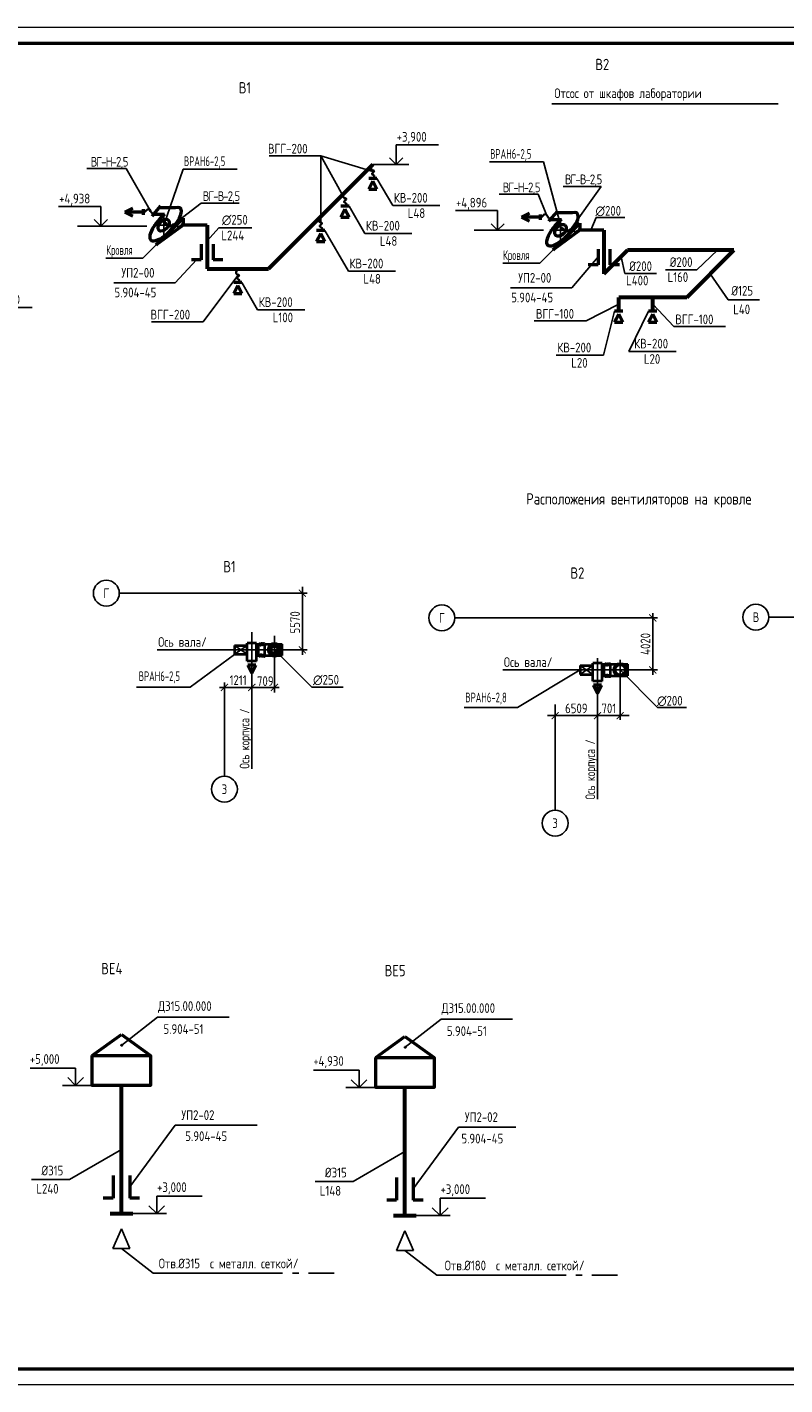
# Model space of a CAD drawing. Header units: millimetres. Extents: x -256102 to 1051688, y 9862 to 69256.
# Tile 27 of 33: x 132135 to 155557, y 9862 to 51862. Entities that reach past the tile are written whole.
import ezdxf
from ezdxf.enums import TextEntityAlignment as Align

# ---------------------------------------------------------------- set-up
doc = ezdxf.new("R2010")
doc.units = ezdxf.units.MM
doc.linetypes.add('GOST2.303 5', pattern=[24, 20, -1.5, 1, -1.5])
for name, color, linetype, lineweight in [('Вспомогательные', 8, 'Continuous', 25), ('контуры', 7, 'Continuous', 20), ('Размер', 8, 'Continuous', 25), ('стены', 4, 'Continuous', 50), ('Текст', 7, 'Continuous', 13), ('Формат', 7, 'Continuous', 50)]:
    doc.layers.add(name, color=color, linetype=linetype, lineweight=lineweight)
for name, color, linetype in [('Выносные', 8, 'Continuous'), ('желтые', 2, 'Continuous'), ('Размеры', 8, 'Continuous')]:
    doc.layers.add(name, color=color, linetype=linetype)
doc.styles.add('GOST 2.304', font='CS_Gost2304.shx')
doc.styles.add('Текст', font='cs_gost2304.shx', dxfattribs={"width": 0.8, "height": 3})

# ---------------------------------------------------------------- blocks, each defined once
blk = doc.blocks.new('_ArchTick')
at = {"color": 0, "linetype": 'ByBlock', "const_width": 0.15}
blk.add_lwpolyline([(-0.5, -0.5), (0.5, 0.5)], dxfattribs=at)

msp = doc.modelspace()

# ---------------------------------------------------------------- hatches: boundary and pattern name
at = {"lineweight": 40}
for points in [[(135065.1, 20363.1, -1), (135053.9, 20374.2, -1)], [(143826.8, 20300.9, -1), (143815.6, 20312, -1)]]:
    msp.add_hatch(color=0, dxfattribs=at).paths.add_polyline_path(points)
at = {"layer": 'Размер', "lineweight": 40}
h = msp.add_hatch(color=4, dxfattribs=at)
edge = h.paths.add_edge_path()
edge.add_arc((139633.9, 32728), 3.49, 0, 360)
h = msp.add_hatch(color=4, dxfattribs=at)
edge = h.paths.add_edge_path()
edge.add_arc((139646, 32449.6), 3.49, 0, 360)
h = msp.add_hatch(color=4, dxfattribs=at)
edge = h.paths.add_edge_path()
edge.add_arc((139922, 32735.4), 3.49, 0, 360)
h = msp.add_hatch(color=4, dxfattribs=at)
edge = h.paths.add_edge_path()
edge.add_arc((139940, 32478.6), 3.49, 0, 360)

# ---------------------------------------------------------------- linework, layer by layer
at = {"color": 7}
for p, q in [((138937.4, 32737.2), (138540.4, 32461.7)), ((138937.4, 32461.7), (138540.4, 32737.2)), ((149624.9, 32115), (149227.9, 31839.5)), ((149624.9, 31839.5), (149227.9, 32115))]:
    msp.add_line(p, q, dxfattribs=at)
at = {"color": 0, "lineweight": 40}
for centre in [(135059.5, 20368.6), (143821.2, 20306.4)]:
    msp.add_circle(centre, 7.86, dxfattribs=at)
at = {"layer": 'Вспомогательные', "color": 0, "lineweight": -3}
for p, q in [((143542.4, 47615.2), (143542.4, 48224.7)), ((143542.4, 48224.7), (144845.9, 48224.7)), ((143935.2, 47615.2), (142821.8, 47615.2)), ((143542.4, 47615.2), (143339.4, 47818.3)), ((143542.4, 47615.2), (143745.4, 47818.3)), ((133107.4, 46313.5), (134411, 46313.5)), ((134411, 45704), (134411, 46313.5)), ((134411, 45704), (134207.9, 45907)), ((134411, 45704), (134614, 45907)), ((145373.6, 46187), (146677.2, 46187)), ((146677.2, 45577.6), (146474.2, 45780.6)), ((146677.2, 45577.6), (146677.2, 46187)), ((146677.2, 45577.6), (146880.2, 45780.6)), ((135835.5, 45704), (133690.4, 45704)), ((148101.7, 45577.6), (145956.6, 45577.6)), ((130985.7, 43192.4), (132289.3, 43192.4))]:
    msp.add_line(p, q, dxfattribs=at)
at = {"layer": 'Выносные'}
for p, q in [((149720.8, 45974.4), (150614.2, 45974.4)), ((140936.3, 31441.9), (141901.6, 31441.9)), ((151623.7, 30819.7), (152517.1, 30819.7))]:
    msp.add_line(p, q, dxfattribs=at)
at = {"layer": 'Выносные', "color": 0}
for p, q in [((133633.6, 19120.6), (133389.9, 19364.5)), ((133633.6, 19120.6), (133877.5, 19364.5)), ((142395.4, 19058.4), (142151.6, 19302.3)), ((142395.4, 19058.4), (142639.2, 19302.2)), ((136139.8, 15157.7), (135896, 15401.6)), ((136139.8, 15157.7), (136383.7, 15401.5)), ((144901.5, 15095.5), (144657.7, 15339.4)), ((144901.5, 15095.5), (145145.4, 15339.3))]:
    msp.add_line(p, q, dxfattribs=at)
at = {"layer": 'желтые', "color": 8}
for p, q in [((155350, 49492.8), (148356.4, 49492.8)), ((143434.9, 46342.2), (142946.8, 47184.8)), ((142572.5, 45479.8), (142084.4, 46322.4)), ((144893.4, 46342.2), (143434.9, 46342.2)), ((142064.1, 44310.5), (141333.7, 45571.7)), ((144031, 45479.8), (142572.5, 45479.8)), ((143522.7, 44310.5), (142064.1, 44310.5)), ((139260.2, 43115.9), (138772.1, 43958.5)), ((140718.7, 43115.9), (139260.2, 43115.9)), ((149947.9, 41710.2), (148489.4, 41710.2)), ((152193.1, 41831.2), (150734.6, 41831.2))]:
    msp.add_line(p, q, dxfattribs=at)
at = {"layer": 'желтые', "color": 7, "lineweight": -3}
for p, q in [((135197.7, 47484.9), (135926, 46210.7)), ((136956.7, 47471.1), (136355.5, 45735)), ((136956.7, 47471.1), (138625.2, 47471.1)), ((146423.8, 47697.3), (148092.3, 47697.3)), ((148092.3, 47697.3), (148621.7, 45745.5)), ((147935.7, 46692.1), (148190.1, 46053.2)), ((148935.3, 45607.2), (149880.8, 46934.3)), ((136669.1, 45764.7), (137513, 46416.4)), ((149720.8, 45974.4), (149565, 45577.6)), ((139078.9, 45650.5), (138062.7, 45650.5)), ((135712.5, 44716), (136126, 45129.5)), ((147978.7, 44558.5), (148392.2, 44972)), ((152841.6, 44350.5), (153473, 44960.7)), ((134571.9, 44716), (135712.5, 44716)), ((136707.1, 43956.1), (137366.1, 44664.6)), ((146838.1, 44558.5), (147978.7, 44558.5)), ((148973.4, 43798.6), (149782.5, 44751.4)), ((150612.7, 44237.8), (150501.9, 44760.4)), ((153801.8, 43427.9), (153251.5, 44231.9)), ((149947.9, 41710.2), (150295.4, 43072.3)), ((150734.6, 41831.2), (151346.6, 43072.3)), ((140641.9, 32449.5), (140641.9, 34543.1)), ((138990.4, 34352), (134982.3, 34352)), ((140046.5, 34352), (137446.4, 34352)), ((139778.9, 34352), (140791.9, 34352)), ((150965.3, 33586.9), (145354.3, 33586.9)), ((150965.3, 33586.9), (151623.2, 33586.9)), ((139078.9, 33140.9), (139078.9, 32252.3)), ((139778.9, 31284.3), (139778.9, 33028.1)), ((136155.3, 32599.5), (140028.9, 32599.5)), ((136322.6, 32599.5), (140028.9, 32599.5)), ((137172.9, 31441.9), (138738.9, 32599.5)), ((139778.9, 32599.5), (137815.3, 32599.5)), ((139078.9, 32641.3), (139078.9, 28916)), ((139778.9, 32599.5), (140791.9, 32599.5)), ((140936.3, 31441.9), (139778.9, 32599.5)), ((146842.8, 31977.3), (150716.4, 31977.3)), ((147297.8, 30819.7), (149227.9, 31977.2)), ((149766.4, 32339.8), (149766.4, 27983.7)), ((150216.4, 31977.3), (150965.3, 31977.3)), ((150216.4, 31977.3), (150716.4, 31977.3)), ((150466.4, 30433.6), (150466.4, 32293.3)), ((151623.7, 30819.7), (150466.4, 31977.3)), ((150965.3, 31977.3), (151623.2, 31977.3)), ((138232.6, 31585.2), (138232.6, 28688.1)), ((138232.6, 31339.7), (138232.6, 31585.2)), ((139078.9, 31902.3), (139078.9, 31295.5)), ((137172.9, 31441.9), (135519.1, 31441.9)), ((138082.6, 31435.2), (139228.9, 31435.2)), ((138928.9, 31435.2), (139928.9, 31435.2)), ((147297.8, 30819.7), (145644, 30819.7)), ((148456.2, 27637.8), (148456.2, 30907.2)), ((148456.2, 30562.7), (148456.2, 30713.3)), ((149765.8, 30562.7), (149765.8, 30713.3)), ((149766.4, 30563.3), (149766.4, 30713.3)), ((150466.4, 30563.3), (150466.4, 30713.3)), ((148224.2, 30562.7), (150749.3, 30562.7)), ((148306.2, 30563.3), (149916.4, 30563.3)), ((149615.8, 30563.3), (150616.4, 30563.3))]:
    msp.add_line(p, q, dxfattribs=at)
at = {"layer": 'желтые', "color": 7}
for p, q in [((141212.1, 47878.1), (139612.9, 47878.1)), ((141212.1, 47878.1), (141208.7, 45787.1)), ((141212.1, 47878.1), (142821.8, 47400.3)), ((141212.1, 47878.1), (141959.4, 46537.9)), ((138062.7, 45650.5), (137698.7, 45249.3)), ((137580.7, 42744.9), (138647.1, 44174)), ((149412.3, 42774.7), (150420.4, 43287.8)), ((152121.7, 42602.6), (151471.6, 43287.8)), ((137580.7, 42744.9), (135981.4, 42744.9)), ((149412.3, 42774.7), (147813, 42774.7)), ((153721, 42602.6), (152121.7, 42602.6)), ((151473.2, 33736.9), (151473.2, 31827.3)), ((161468.7, 33608.9), (155063.4, 33608.9)), ((138540.4, 32599.5), (139778.9, 32599.5))]:
    msp.add_line(p, q, dxfattribs=at)
at = {"layer": 'желтые', "color": 0, "lineweight": 50}
for p, q in [((142946.8, 47184.8), (142696.8, 47184.8)), ((142821.8, 47095), (142696.8, 46845)), ((142946.8, 46845), (142821.8, 47095)), ((142696.8, 46845), (142946.8, 46845)), ((135402.2, 46265.9), (135152.2, 46140.9)), ((142084.4, 46322.4), (141834.4, 46322.4)), ((141959.4, 46232.6), (141834.4, 45982.6)), ((142084.4, 45982.6), (141959.4, 46232.6)), ((135152.2, 46140.9), (135402.2, 46015.9)), ((141834.4, 45982.6), (142084.4, 45982.6)), ((147668.4, 46108.5), (147418.4, 45983.5)), ((147418.4, 45983.5), (147668.4, 45858.5)), ((141333.7, 45571.7), (141083.7, 45571.7)), ((141208.7, 45481.8), (141083.7, 45231.8)), ((141333.7, 45231.8), (141208.7, 45481.8)), ((141083.7, 45231.8), (141333.7, 45231.8)), ((138772.1, 43958.5), (138522.1, 43958.5)), ((138647.1, 43868.7), (138522.1, 43618.7)), ((138772.1, 43618.7), (138647.1, 43868.7)), ((138522.1, 43618.7), (138772.1, 43618.7)), ((150545.4, 43072.3), (150295.4, 43072.3)), ((150420.4, 42982.5), (150295.4, 42732.5)), ((150545.4, 42732.5), (150420.4, 42982.5)), ((151596.6, 43072.3), (151346.6, 43072.3)), ((151471.6, 42982.5), (151346.6, 42732.5)), ((151596.6, 42732.5), (151471.6, 42982.5)), ((150295.4, 42732.5), (150545.4, 42732.5)), ((151346.6, 42732.5), (151596.6, 42732.5)), ((139203.9, 32127), (138953.9, 32127)), ((138953.9, 32127), (139078.9, 31877)), ((139078.9, 31877), (139203.9, 32127)), ((149891.4, 31502), (149641.4, 31502)), ((149641.4, 31502), (149766.4, 31252)), ((149766.4, 31252), (149891.4, 31502))]:
    msp.add_line(p, q, dxfattribs=at)
at = {"layer": 'желтые', "color": 0, "lineweight": 60}
for p, q in [((150420.4, 43072.3), (150420.4, 43503.2)), ((151471.6, 43072.3), (151471.6, 43503.2))]:
    msp.add_line(p, q, dxfattribs=at)
at = {"layer": 'желтые', "color": 251}
msp.add_line((139528.9, 32599.5), (140028.9, 32599.5), dxfattribs=at)
at = {"layer": 'желтые', "color": 251, "lineweight": -3}
msp.add_line((139528.9, 32599.5), (140028.9, 32599.5), dxfattribs=at)
at = {"layer": 'желтые', "color": 251, "lineweight": 20}
for p, q in [((139078.9, 31785.1), (139078.9, 31935.1)), ((139078.9, 31339.7), (139078.9, 31585.2)), ((139778.9, 31435.2), (139778.9, 31585.2))]:
    msp.add_line(p, q, dxfattribs=at)
at = {"layer": 'желтые', "color": 7, "lineweight": -3}
for centre in [(134582.3, 34352), (144954.3, 33586.9), (148456.2, 27237.8)]:
    msp.add_circle(centre, 400, dxfattribs=at)
at = {"layer": 'желтые', "color": 7}
msp.add_circle((154663.4, 33608.9), 400, dxfattribs=at)
at = {"layer": 'контуры', "lineweight": 60, "ltscale": 0.5}
for centre, radius in [((139778.9, 32599.5), 125), ((139778.9, 32599.5), 125), ((150466.4, 31977.3), 177.5)]:
    msp.add_circle(centre, radius, dxfattribs=at)
at = {"layer": 'Размер', "color": 0}
for p, q in [((133984.6, 47484.9), (135197.7, 47484.9)), ((146722.7, 46692.1), (147935.7, 46692.1)), ((149880.8, 46934.3), (148707.9, 46934.3)), ((138685.9, 46416.4), (137513, 46416.4)), ((139220.4, 32390.3), (139220.4, 32745.3)), ((149907.9, 31768.1), (149907.9, 32123.1)), ((135050.3, 14693), (134788.3, 14075.7)), ((135312.3, 14075.7), (135050.3, 14693)), ((143812, 14630.8), (143550, 14013.5)), ((144074, 14013.5), (143812, 14630.8)), ((134788.3, 14075.7), (135312.3, 14075.7)), ((143550, 14013.5), (144074, 14013.5))]:
    msp.add_line(p, q, dxfattribs=at)
at = {"layer": 'Размер', "color": 0, "lineweight": 60}
for p, q in [((139595.5, 44389.4), (142821.8, 47615.7)), ((137698.7, 45735), (137698.7, 44389.4)), ((149964.9, 45577.6), (149964.9, 44231.9)), ((149964.9, 44231.9), (150693.6, 44960.7)), ((153980.2, 44960.7), (150693.6, 44960.7)), ((152522.7, 43503.2), (153980.2, 44960.7)), ((137698.7, 44389.4), (139595.5, 44389.4)), ((152522.7, 43503.2), (150420.4, 43503.2)), ((135050.3, 15157.8), (135049, 19120.8)), ((143812, 15095.6), (143810.7, 19058.6)), ((134700.1, 15157.8), (135400.5, 15157.8)), ((143461.8, 15095.6), (144162.2, 15095.6))]:
    msp.add_line(p, q, dxfattribs=at)
at = {"layer": 'Размер', "color": 0, "lineweight": 50}
for p, q in [((136126, 45129.5), (136952.9, 45956.4)), ((136952.9, 45956.4), (136952.9, 45740.3)), ((148392.2, 44972), (149219.1, 45798.9)), ((149219.1, 45798.9), (149219.1, 45582.8)), ((136952.9, 45740.3), (136126, 45129.5)), ((137698.7, 45735), (136899, 45735)), ((149219.1, 45582.8), (148392.2, 44972)), ((149964.9, 45577.6), (149165.2, 45577.6)), ((137516.3, 45153), (137516.3, 44664.6)), ((137881.6, 45153), (137881.6, 44664.6)), ((149782.5, 44995.6), (149782.5, 44507.1)), ((150147.8, 44995.6), (150147.8, 44507.1)), ((137516.3, 44664.6), (137215.8, 44664.6)), ((138182.1, 44664.6), (137881.6, 44664.6)), ((149782.5, 44507.1), (149482, 44507.1)), ((150448.4, 44507.1), (150147.8, 44507.1)), ((134148.9, 20048.4), (135049, 20701.4)), ((135049, 20701.4), (135950.6, 20049.3)), ((142910.6, 19986.2), (143810.7, 20639.2)), ((143810.7, 20639.2), (144712.3, 19987.1)), ((134789.2, 16333.1), (134789.2, 15635.3)), ((135311, 16333.1), (135311, 15635.3)), ((143550.9, 16270.9), (143550.9, 15573.1)), ((144072.7, 16270.9), (144072.7, 15573.1)), ((134789.2, 15635.3), (134488.7, 15635.3)), ((135611.6, 15635.3), (135311, 15635.3)), ((143550.9, 15573.1), (143250.4, 15573.1)), ((144373.3, 15573.1), (144072.7, 15573.1))]:
    msp.add_line(p, q, dxfattribs=at)
at = {"layer": 'Размер', "color": 8}
for p, q in [((136355.5, 45410), (136355.5, 46060)), ((148621.7, 45252.6), (148621.7, 45902.6)), ((136030.5, 45735), (136680.5, 45735)), ((148296.7, 45577.6), (148946.7, 45577.6))]:
    msp.add_line(p, q, dxfattribs=at)
at = {"layer": 'Размер', "color": 7, "lineweight": 40}
for p, q in [((138937.4, 32252.3), (138937.4, 32804.6)), ((138937.4, 32304.6), (138937.4, 32804.6)), ((139220.4, 32804.6), (138937.4, 32804.6)), ((139220.4, 32252.3), (139220.4, 32804.6)), ((139220.4, 32777), (139283.3, 32777)), ((139283.3, 32422), (139283.3, 32777)), ((139483.3, 32777), (140015.4, 32777)), ((139483.3, 32422), (139483.3, 32777)), ((140015.4, 32422), (140015.4, 32777)), ((138540.4, 32737.2), (138937.4, 32737.2)), ((138540.4, 32737.2), (138540.4, 32461.7)), ((138540.4, 32461.7), (138937.4, 32461.7)), ((139220.4, 32745.3), (139220.4, 32390.3)), ((139220.4, 32422), (139283.3, 32422)), ((139483.3, 32422), (140015.4, 32422)), ((139220.4, 32252.3), (138937.4, 32252.3)), ((149227.9, 32115), (149624.9, 32115)), ((149227.9, 32115), (149227.9, 31839.5)), ((149624.9, 31630), (149624.9, 32182.4)), ((149624.9, 31682.4), (149624.9, 32182.4)), ((149907.9, 32182.4), (149624.9, 32182.4)), ((149907.9, 31630), (149907.9, 32182.4)), ((149907.9, 32154.8), (149970.8, 32154.8)), ((149907.9, 32123.1), (149907.9, 31768.1)), ((149970.8, 31799.8), (149970.8, 32154.8)), ((150170.8, 32154.8), (150702.9, 32154.8)), ((150170.8, 31799.8), (150170.8, 32154.8)), ((150702.9, 31799.8), (150702.9, 32154.8)), ((149227.9, 31839.5), (149624.9, 31839.5)), ((149907.9, 31630), (149624.9, 31630)), ((149907.9, 31799.8), (149970.8, 31799.8)), ((150170.8, 31799.8), (150702.9, 31799.8))]:
    msp.add_line(p, q, dxfattribs=at)
at = {"layer": 'Размер', "color": 0, "lineweight": 50}
for points in [[(134147.5, 20049.8), (135950.6, 20049.8), (135950.6, 19120.8), (134147.5, 19120.8)], [(142909.2, 19987.6), (144712.3, 19987.6), (144712.3, 19058.6), (142909.2, 19058.6)]]:
    msp.add_lwpolyline(points, close=True, dxfattribs=at)
at = {"layer": 'Размер', "color": 4, "lineweight": 40}
for centre in [(139633.9, 32728), (139646, 32449.6), (139922, 32735.4), (139940, 32478.6)]:
    msp.add_circle(centre, 3.49, dxfattribs=at)
for start, end in [(50.0024, 129.97791), (146.69534, 224.25696), (232.72032, 317.97915), (331.70295, 36.66005)]:
    msp.add_arc((139778.9, 32599.5), 198.3, start, end, dxfattribs=at)
at = {"layer": 'Размер', "color": 2, "linetype": 'ByBlock', "lineweight": 35}
for points in [[(142821.8, 47184.8), (142929.1, 47275), (142683.3, 47297.1), (142990.5, 47444.2), (142688.3, 47429.2), (142821.8, 47615.7), (142821.8, 47615.7)], [(141959.4, 46322.4), (142066.7, 46412.6), (141820.9, 46434.7), (142128.1, 46581.8), (141825.9, 46566.8), (141959.4, 46753.3), (141959.4, 46753.3)], [(136131.7, 46174), (136089.3, 46129.4), (135991.2, 46026.6), (135901.7, 46343.6), (135789.1, 46137.4), (135737.7, 46140.7), (135736.2, 46140.9)], [(141208.7, 45571.7), (141316, 45661.8), (141070.2, 45684), (141377.4, 45831), (141075.2, 45816), (141208.7, 46002.6), (141208.7, 46002.6)], [(148397.9, 46016.5), (148355.5, 45972), (148257.4, 45869.1), (148167.9, 46186.1), (148055.3, 45979.9), (148003.9, 45983.3), (148002.4, 45983.5)], [(138647.1, 43958.5), (138754.4, 44048.7), (138508.6, 44070.8), (138815.8, 44217.9), (138513.6, 44202.9), (138647.1, 44389.4), (138647.1, 44389.4)]]:
    msp.add_open_spline(points, degree=3, knots=[0, 0, 0, 0, 1.417518, 3.2737595, 5.0235969, 5.0782472, 5.0782472, 5.0782472, 5.0782472], dxfattribs=at)
for points in [[(136355.5, 45735), (136403.7, 45808.4), (136523.2, 45693.3), (136674.7, 45766.2), (136796.8, 45688.4), (136899, 45735)], [(148621.7, 45577.6), (148669.9, 45650.9), (148789.4, 45535.8), (148940.9, 45608.7), (149063, 45530.9), (149165.2, 45577.6)]]:
    msp.add_spline(points, degree=3, dxfattribs=at)
at = {"layer": 'Размер', "color": 7, "lineweight": 40}
for points, knots in [([(139283.3, 32777), (139289.1, 32750.2), (139316.6, 32711.7), (139316.5, 32858.3), (139347.5, 32675.1), (139375.5, 32863.5), (139396.8, 32681.4), (139424.9, 32863.6), (139445.8, 32692.3), (139452.8, 32832), (139476.2, 32782.3), (139483.3, 32777)], [0.2134861, 0.2134861, 0.2134861, 0.2134861, 0.4495667, 1.0698452, 1.7077716, 2.4004456, 3.0383721, 3.6945435, 4.3268728, 4.8258347, 5.0436429, 5.0436429, 5.0436429, 5.0436429]), ([(139283.3, 32422), (139288.1, 32440.3), (139318.9, 32475.9), (139317.8, 32328.1), (139345.2, 32511.7), (139364.8, 32330.8), (139383.9, 32511.7), (139407.2, 32329), (139431, 32500.4), (139451.9, 32346), (139474.8, 32409.4), (139483.3, 32422)], [0.1590845, 0.1590845, 0.1590845, 0.1590845, 0.3485513, 0.9796542, 1.6119836, 2.2482345, 2.8805638, 3.5367352, 4.1746616, 4.7385128, 5.0709802, 5.0709802, 5.0709802, 5.0709802]), ([(149970.8, 32154.8), (149976.6, 32127.9), (150004, 32089.4), (150004, 32236.1), (150035, 32052.9), (150063, 32241.3), (150084.3, 32059.1), (150112.4, 32241.4), (150133.3, 32070.1), (150140.3, 32209.8), (150163.7, 32160.1), (150170.8, 32154.8)], [0.2134861, 0.2134861, 0.2134861, 0.2134861, 0.4495667, 1.0698452, 1.7077716, 2.4004456, 3.0383721, 3.6945435, 4.3268728, 4.8258347, 5.0436429, 5.0436429, 5.0436429, 5.0436429]), ([(149970.8, 31799.8), (149975.6, 31818.1), (150006.4, 31853.7), (150005.2, 31705.9), (150032.7, 31889.5), (150052.3, 31708.5), (150071.4, 31889.5), (150094.7, 31706.8), (150118.5, 31878.2), (150139.4, 31723.8), (150162.3, 31787.2), (150170.8, 31799.8)], [0.1590845, 0.1590845, 0.1590845, 0.1590845, 0.3485513, 0.9796542, 1.6119836, 2.2482345, 2.8805638, 3.5367352, 4.1746616, 4.7385128, 5.0709802, 5.0709802, 5.0709802, 5.0709802])]:
    msp.add_open_spline(points, degree=3, knots=knots, dxfattribs=at)
at = {"layer": 'Размеры', "color": 7, "linetype": 'GOST2.303 5', "ltscale": 200}
for p, q in [((150612.7, 44237.8), (151585, 44237.8)), ((151871.7, 44350.5), (152841.6, 44350.5)), ((134813.4, 43956.1), (136707.1, 43956.1)), ((147079.6, 43798.6), (148973.4, 43798.6)), ((153801.8, 43427.9), (154771.7, 43427.9)), ((135059.5, 20368.6), (136167.2, 21234.3)), ((136165.1, 21233.8), (138378.6, 21233.5)), ((143821.2, 20306.4), (144928.9, 21172.1)), ((144926.8, 21171.6), (147140.3, 21171.3)), ((135311, 15984.2), (136707.9, 17897.5)), ((136707.9, 17897.5), (139243.1, 17897.5)), ((144072.7, 15922), (145469.6, 17835.3)), ((145469.6, 17835.3), (147246.6, 17835.3)), ((135049.7, 17139.3), (133446.5, 16210.4)), ((143811.4, 17077.1), (142208.2, 16148.2)), ((132272.8, 16210.4), (133446.5, 16210.4)), ((141034.5, 16148.2), (142208.2, 16148.2)), ((135050.3, 14075.7), (136033, 13318.4)), ((143812, 14013.5), (144794.7, 13256.2)), ((136033, 13318.4), (141624.7, 13318.4)), ((144794.7, 13256.2), (150386.5, 13256.2))]:
    msp.add_line(p, q, dxfattribs=at)
at = {"layer": 'Размеры', "color": 7, "ltscale": 200}
for p, q in [((132228.5, 19657.6), (133633.6, 19657.4)), ((133633.6, 19657.4), (133633.5, 19120.6)), ((140990.2, 19595.4), (142395.3, 19595.2)), ((142395.3, 19595.2), (142395.2, 19058.4)), ((133229.3, 19120.8), (134147.5, 19120.8)), ((141991, 19058.6), (142909.2, 19058.6)), ((136139.7, 15694.7), (136139.7, 15157.8)), ((136139.7, 15694.7), (137544.8, 15694.5)), ((144901.4, 15632.5), (144901.4, 15095.6)), ((144901.4, 15632.5), (146306.5, 15632.3)), ((135400.5, 15157.8), (136446.8, 15157.8)), ((144162.2, 15095.6), (145208.5, 15095.6))]:
    msp.add_line(p, q, dxfattribs=at)
at = {"layer": 'Размеры', "linetype": 'Continuous', "ltscale": 0.5}
msp.add_circle((138232.6, 28288.1), 400, dxfattribs=at)
at = {"layer": 'стены', "color": 7, "lineweight": 50}
for p, q in [((135736.2, 46053.5), (135736.2, 46228.4)), ((135994.6, 46018.3), (136268.8, 46329.7)), ((136712.9, 46274.4), (136220.2, 46274.4)), ((135736.2, 46140.9), (135250.3, 46140.9)), ((136043.3, 46073.5), (136384.6, 46073.5)), ((148002.4, 45983.5), (147516.5, 45983.5)), ((148002.4, 45896), (148002.4, 46070.9)), ((148260.8, 45860.8), (148535, 46172.2)), ((148309.5, 45916.1), (148650.8, 45916.1)), ((148979.1, 46116.9), (148486.4, 46116.9))]:
    msp.add_line(p, q, dxfattribs=at)
for centre, major_axis, start_param, end_param in [((136415.3, 45768.9), (-456.7, -492.3), 1.7899486, 3.6901285), ((136415.3, 45768.9), (-456.7, -492.3), 4.4061083, 8.0044537), ((148681.5, 45611.4), (456.7, 492.3), 1.2645157, 1.9573948), ((148681.5, 45611.4), (456.7, 492.3), -1.3516441, 0.5485358), ((148681.5, 45611.4), (-456.7, -492.3), 5.0989874, 8.0044537)]:
    msp.add_ellipse(centre, major_axis=major_axis, ratio=0.3587244, start_param=start_param, end_param=end_param, dxfattribs=at)
for centre in [(136355.5, 45735), (148621.7, 45577.6)]:
    msp.add_ellipse(centre, major_axis=(144.6, 160.2), ratio=0.6386778, dxfattribs=at)
at = {"layer": 'Формат', "lineweight": 20}
for p, q in [((85673, 51861.7), (174807.3, 51861.7)), ((174807.3, 9861.7), (85707.3, 9861.7))]:
    msp.add_line(p, q, dxfattribs=at)
at = {"layer": 'Формат', "color": 0}
for p, q in [((87673, 51361.7), (174307.3, 51361.7)), ((87673, 10361.7), (174307.3, 10361.7))]:
    msp.add_line(p, q, dxfattribs=at)

# ---------------------------------------------------------------- block references
at = {"layer": 'желтые', "color": 251, "lineweight": 20}
for p, xscale, yscale, zscale, rotation in [((151473.2, 33586.9), 219.9999999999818, 219.9999999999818, 219.9999999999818, 90), ((151473.2, 31977.3), 219.9999999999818, 219.9999999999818, 219.9999999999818, 270), ((138232.6, 31435.2), 220.0000000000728, 220.0000000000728, 220.0000000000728, 180), ((139078.9, 31435.2), 220.0000000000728, 220.0000000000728, 220.0000000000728, 180), ((148456.2, 30563.3), 220.0000000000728, 220.0000000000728, 220.0000000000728, 180), ((149765.8, 30563.3), 220.0000000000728, 220.0000000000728, 220.0000000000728, 180)]:
    msp.add_blockref('_ArchTick', p, dxfattribs=dict(at, xscale=xscale, yscale=yscale, zscale=zscale, rotation=rotation))
at = {"layer": 'желтые', "color": 251, "lineweight": 20, "xscale": 220.0000000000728, "yscale": 220.0000000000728, "zscale": 220.0000000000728}
for p in [(139078.9, 31435.2), (139778.9, 31435.2), (149766.4, 30563.3), (150466.4, 30563.3)]:
    msp.add_blockref('_ArchTick', p, dxfattribs=at)
at = {"layer": 'Размер', "color": 251, "lineweight": 20, "xscale": 219.9999999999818, "yscale": 219.9999999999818, "zscale": 219.9999999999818}
for p, rotation in [((140641.9, 34352), 90), ((140641.9, 32599.5), 270)]:
    msp.add_blockref('_ArchTick', p, dxfattribs=dict(at, rotation=rotation))

# ---------------------------------------------------------------- texts
at = {"layer": 'Размер', "color": 2, "lineweight": 35, "style": 'GOST 2.304'}
for p in [(136185.3, 32692.5), (146872.7, 32070.3)]:
    msp.add_text('Ось вала/', height=300, dxfattribs=at).set_placement(p)
at = {"layer": 'Размер', "color": 2, "lineweight": 35, "style": 'GOST 2.304', "width": 0.9}
for p in [(139005.7, 28922.8), (149693.2, 27967)]:
    msp.add_text('Ось корпуса /', height=300, rotation=90, dxfattribs=at).set_placement(p)
at = {"layer": 'Размер', "color": 2, "lineweight": 30, "char_height": 300, "attachment_point": 5, "rotation": 90, "style": 'GOST 2.304'}
for s, insert in [('5570', (140416.9, 33449.1)), ('4020', (151248.2, 32782.1))]:
    msp.add_mtext(s, dxfattribs=dict(at, insert=insert))
at = {"layer": 'Текст'}
for s, height, style, p in [('В2', 350, 'GOST 2.304', (149700.1, 50532.9)), ('В1', 350, 'GOST 2.304', (138678.1, 49811.4)), ('Отсос от шкафов лаборатории', 300, 'GOST 2.304', (148431.3, 49666.9)), ('+3,900', 300, 'Текст', (143558.4, 48319.9)), ('ВГГ-200', 300, 'GOST 2.304', (139580, 47952.7)), ('+4,938', 300, 'Текст', (133123.5, 46408.7)), ('КВ-200', 300, 'GOST 2.304', (143469.2, 46432.8)), ('L48', 300, 'GOST 2.304', (143901.2, 45958.6)), ('+4,896', 300, 'Текст', (145389.7, 46282.2)), ('∅200', 300, 'GOST 2.304', (149703.5, 46030.6)), ('∅250', 300, 'GOST 2.304', (138153.2, 45752.7)), ('КВ-200', 300, 'GOST 2.304', (142606.8, 45570.3)), ('L244', 300, 'GOST 2.304', (138140.3, 45266.9)), ('L48', 300, 'GOST 2.304', (143038.7, 45096.2)), ('КВ-200', 300, 'GOST 2.304', (142098.4, 44401.1)), ('УП2-00', 300, 'GOST 2.304', (135049.3, 44114.2)), ('L48', 300, 'GOST 2.304', (142530.4, 43926.9)), ('УП2-00', 300, 'GOST 2.304', (147315.5, 43956.8)), ('L400', 300, 'GOST 2.304', (150652.7, 43872.6)), ('L160', 300, 'GOST 2.304', (151933.3, 43980)), ('5.904-45', 300, 'GOST 2.304', (134833.3, 43504.5)), ('+3,000', 300, 'Текст', (131001.8, 43287.6)), ('КВ-200', 300, 'GOST 2.304', (139294.5, 43206.4)), ('5.904-45', 300, 'GOST 2.304', (147099.5, 43347)), ('L40', 300, 'GOST 2.304', (153962, 42982.1)), ('ВГГ-200', 300, 'GOST 2.304', (135948.6, 42819.5)), ('L100', 300, 'GOST 2.304', (139726.4, 42732.3)), ('ВГГ-100', 300, 'GOST 2.304', (147862, 42844.7)), ('ВГГ-100', 300, 'GOST 2.304', (152170.7, 42672.6)), ('КВ-200', 300, 'GOST 2.304', (148523.7, 41800.8)), ('КВ-200', 300, 'GOST 2.304', (150899.7, 41921.8)), ('L20', 300, 'GOST 2.304', (148955.6, 41326.6)), ('L20', 300, 'GOST 2.304', (151200.9, 41447.6)), ('Расположения вентиляторов на кровле', 350, 'GOST 2.304', (147562, 37093.5)), ('В1', 350, 'GOST 2.304', (138199.3, 34997.2)), ('В2', 350, 'GOST 2.304', (148930.9, 34799.4)), ('∅250', 300, 'GOST 2.304', (140973.5, 31523.3)), ('∅200', 300, 'GOST 2.304', (151606.5, 30875.9)), ('ВЕ4', 350, 'GOST 2.304', (134424.2, 22563.8)), ('ВЕ5', 350, 'GOST 2.304', (143185.9, 22501.6)), ('Д315.00.000', 300, 'GOST 2.304', (136182.4, 21429)), ('Д315.00.000', 300, 'GOST 2.304', (144944.1, 21366.8)), ('5.904-51', 300, 'GOST 2.304', (136349.6, 20717.4)), ('5.904-51', 300, 'GOST 2.304', (145111.3, 20655.2)), ('+5,000', 300, 'GOST 2.304', (132216.9, 19791.5, 264760)), ('+4,930', 300, 'GOST 2.304', (140978.6, 19729.3, 264760)), ('УП2-02', 300, 'GOST 2.304', (136903.4, 18055.6)), ('УП2-02', 300, 'GOST 2.304', (145665.1, 17993.4)), ('5.904-45', 300, 'GOST 2.304', (137023.1, 17404)), ('5.904-45', 300, 'GOST 2.304', (145559.1, 17329.2)), ('L240', 300, 'GOST 2.304', (132419.4, 15777.4)), ('+3,000', 300, 'GOST 2.304', (136151.7, 15827.1, 264760)), ('L148', 300, 'GOST 2.304', (141181.1, 15715.2)), ('+3,000', 300, 'GOST 2.304', (144913.4, 15764.9, 264760)), ('Отв.%%C315  с металл. сеткой/', 300, 'GOST 2.304', (136204.3, 13466.2)), ('Отв.%%C180  с металл. сеткой/', 300, 'GOST 2.304', (145043.8, 13404))]:
    msp.add_text(s, height=height, dxfattribs=dict(at, style=style)).set_placement(p)
at = {"layer": 'Текст', "style": 'GOST 2.304', "width": 0.8}
for s, p in [(' ВРАН6-2,5  ', (146324.8, 47790.3)), (' ВРАН6-2,5  ', (136857.7, 47564)), ('Кровля', (134580.9, 44816.8)), ('Кровля', (146847.1, 44659.3)), (' ВРАН6-2,5  ', (135461.9, 31633.6))]:
    msp.add_text(s, height=300, dxfattribs=at).set_placement(p)
at = {"layer": 'Текст', "lineweight": 35, "style": 'GOST 2.304'}
for s, p in [('Г', (134582.3, 34352)), ('Г', (144954.3, 33586.9)), ('3', (148456.2, 27237.8))]:
    msp.add_text(s, height=300, dxfattribs=at).set_placement(p, align=Align.MIDDLE_CENTER)
at = {"layer": 'Текст', "style": 'GOST 2.304'}
for s, p in [('В', (154663.4, 33608.9)), ('3', (138232.6, 28288.1))]:
    msp.add_text(s, height=300, dxfattribs=at).set_placement(p, align=Align.MIDDLE_CENTER)
at = {"layer": 'Текст', "lineweight": 35, "style": 'GOST 2.304', "width": 0.8}
msp.add_text(' ВРАН6-2,8  ', height=300, dxfattribs=at).set_placement((145557.1, 30976))
at = {"layer": 'Текст', "char_height": 300, "attachment_point": 1, "line_spacing_factor": 1.371429, "style": 'GOST 2.304'}
for s, insert, width in [('{\\fISOCPEUR|b0|i0|c204|p34;\\W0.8;\\T0.85;ВГ-Н-2,5}', (134100.6, 47847.7), 1219.239), ('{\\fISOCPEUR|b0|i0|c204|p34;\\W0.8;\\T0.85;ВГ-Н-2,5}', (146838.6, 47054.9), 1219.239), ('{\\fISOCPEUR|b0|i0|c204|p34;\\W0.8;\\T0.85;ВГ-В-2,5}', (148758.9, 47303.8), 1324.135), ('{\\fISOCPEUR|b0|i0|c204|p34;\\W0.8;\\T0.85;ВГ-В-2,5}', (137564, 46785.9), 1324.135)]:
    msp.add_mtext(s, dxfattribs=dict(at, insert=insert, width=width))
at = {"layer": 'Текст', "char_height": 300, "attachment_point": 5, "style": 'GOST 2.304'}
for s, insert in [('%%C200', (151097.4, 44467.1)), ('%%C200', (152350.4, 44592.4)), ('%%C125', (154239.2, 43708)), ('1211', (138655.8, 31660.2)), ('709', (139495.1, 31631.6)), ('6509', (149111.3, 30788.3)), ('701', (150116.1, 30788.3)), ('%%C315', (132914, 16490.5)), ('%%C315', (141675.8, 16428.3))]:
    msp.add_mtext(s, dxfattribs=dict(at, insert=insert))

doc.saveas('drawing.dxf')
